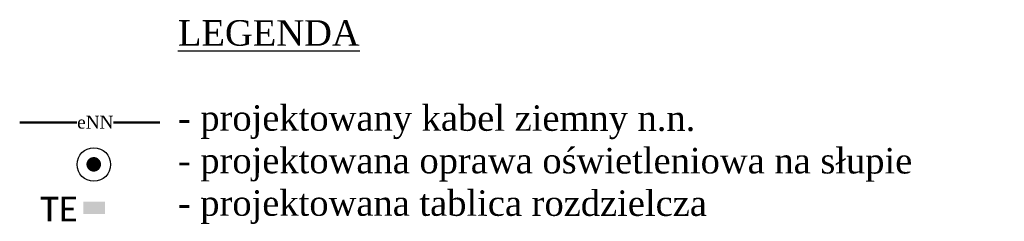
# Model space of a CAD drawing. Header units: centimetres. Extents: x -1545 to 32023, y 2301 to 66956.
# Tile 20 of 20: x 17662 to 22567, y 59362 to 60366. Entities that reach past the tile are written whole.
import ezdxf

# ---------------------------------------------------------------- set-up
doc = ezdxf.new("R2010")
doc.units = ezdxf.units.CM
doc.header["$MEASUREMENT"] = 0
for name, color, linetype, lineweight in [('!Ele', 1, 'Continuous', 50), ('!Elektryczna opis', 1, 'Continuous', 30), ('ELEKTRYCZNA', 1, 'Continuous', 53), ('Elektryczna oświetlenie', 1, 'Continuous', 60)]:
    doc.layers.add(name, color=color, linetype=linetype, lineweight=lineweight)
doc.styles.add('!Ele', font='calibri.ttf', dxfattribs={"height": 0.8})
doc.styles.add('T_ROMAN', font='times.ttf', dxfattribs={"height": 3})

# ---------------------------------------------------------------- blocks, each defined once
blk = doc.blocks.new('PSCH')
at = {"lineweight": 30, "const_width": 5.29}
blk.add_lwpolyline([(-2.71, 12.31, 1), (2.57, 12.31, 1)], format="xyb", close=True, dxfattribs=at)
at = {"lineweight": 30}
blk.add_circle((0, 12.18), 12.18, dxfattribs=at)

msp = doc.modelspace()

# ---------------------------------------------------------------- hatches: boundary and pattern name
at = {"layer": '!Ele', "lineweight": 20}
msp.add_hatch(color=256, dxfattribs=at).paths.add_polyline_path([(17978.47, 59460.26), (17978.24, 59399.13), (18085.94, 59398.71), (18086.17, 59459.84)])

# ---------------------------------------------------------------- linework, layer by layer
at = {"layer": '!Ele', "linetype": 'ByBlock'}
msp.add_line((18359.27, 59853.83), (17661.81, 59853.83), dxfattribs=at)

# ---------------------------------------------------------------- block references
at = {"layer": 'Elektryczna oświetlenie', "xscale": 6.860000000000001, "yscale": 6.860000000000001, "zscale": 6.860000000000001}
msp.add_blockref('PSCH', (18031.07, 59561.49), dxfattribs=at)

# ---------------------------------------------------------------- texts
at = {"layer": '!Ele', "insert": (17763.95, 59484.94, 504.7), "char_height": 122.5, "width": 215.8273, "attachment_point": 1, "style": '!Ele'}
msp.add_mtext('TE', dxfattribs=at)
at = {"layer": 'ELEKTRYCZNA', "color": 7, "linetype": 'Continuous', "lineweight": 25, "ltscale": 0.3, "insert": (18450.11, 60363.88), "char_height": 126.9669, "attachment_point": 1, "rotation": 359.97504, "style": 'T_ROMAN', "bg_fill": 3, "box_fill_scale": 1, "bg_fill_color": 256, "bg_fill_transparency": 0}
msp.add_mtext('{\\fTimes New Roman|b0|i0|c238|p18;\\LLEGENDA\\P\\l    \\P- projektowany kabel ziemny n.n.\\P- projektowana oprawa oświetleniowa na słupie\\P- projektowana tablica rozdzielcza}', dxfattribs=at)

# ---------------------------------------------------------------- next in the draw order: texts
at = {"layer": '!Elektryczna opis', "linetype": 'Continuous', "lineweight": 20, "insert": (17948.01, 59887.63), "char_height": 63.4835, "attachment_point": 1, "rotation": 359.97504, "style": 'T_ROMAN', "bg_fill": 3, "box_fill_scale": 1, "bg_fill_color": 256, "bg_fill_transparency": 0}
msp.add_mtext('{\\fTimes New Roman|b0|i0|c238|p18;\\L\\leNN}', dxfattribs=at)

doc.saveas('drawing.dxf')
